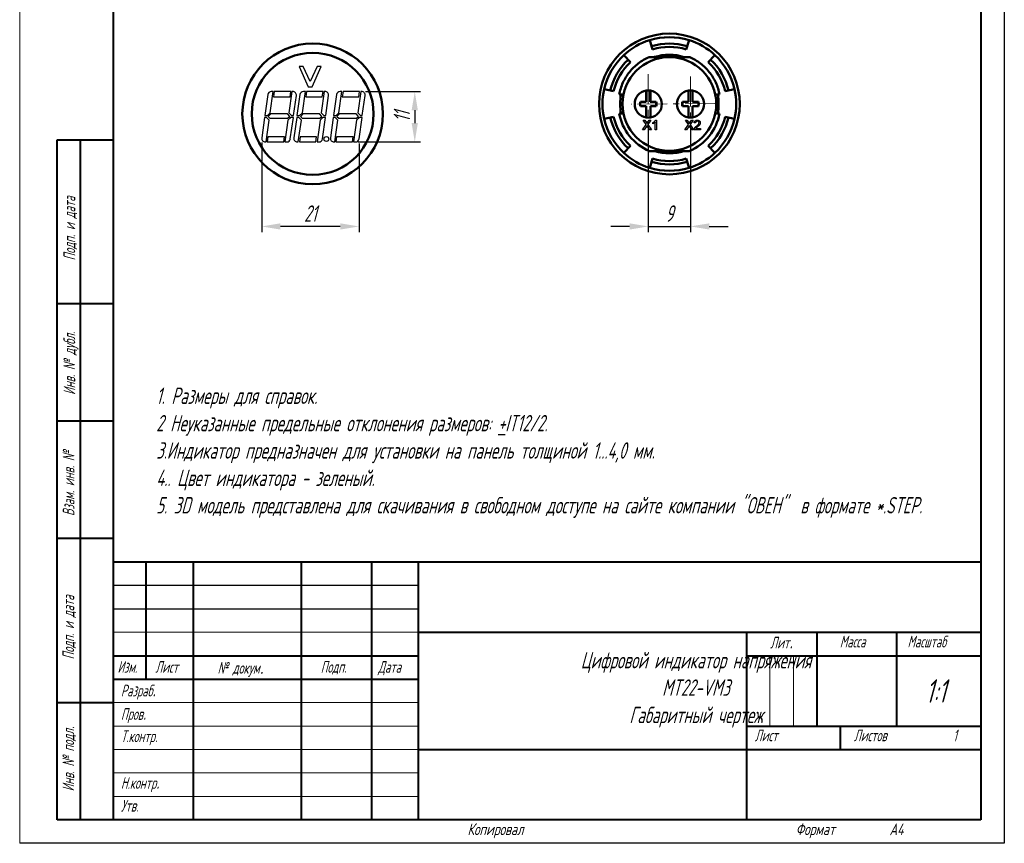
# Model space of a CAD drawing. Header units: millimetres. Extents: x 2381 to 2591, y 1129 to 1426.
# Tile 1 of 2: x 2381 to 2591, y 1129 to 1304. Entities that reach past the tile are written whole.
import ezdxf

# ---------------------------------------------------------------- set-up
doc = ezdxf.new("R2010")
doc.units = ezdxf.units.MM
doc.linetypes.add('CENTER', pattern=[10.16, 6.35, -1.27, 1.27, -1.27])
for name, color, linetype, lineweight in [('main', 5, 'Continuous', 50), ('text', 7, 'Continuous', 25), ('ОСЕВЫЕ', 1, 'CENTER', 15), ('РАЗМЕРЫ', 7, 'Continuous', 25), ('ФОРМАТ', 7, 'Continuous', 25), ('ФОРМАТ @ 1', 7, 'Continuous', 25)]:
    doc.layers.add(name, color=color, linetype=linetype, lineweight=lineweight)
doc.styles.add('GOST', font='Gost.shx', dxfattribs={"width": 0.8, "oblique": 15, "height": 3.5})
doc.styles.add('K5_TEXTSTYLE', font='win_eskd.shx', dxfattribs={"width": 0.8, "oblique": 15, "height": 3.5})
doc.dimstyles.get("Standard").update_dxf_attribs({"dimtxt": 3.5, "dimasz": 4, "dimexe": 1.25, "dimexo": 1, "dimgap": 1, "dimtad": 1, "dimdec": 1, "dimrnd": 0.5, "dimtxsty": 'GOST', "dimcen": 0, "dimclrd": 256, "dimclre": 256, "dimclrt": 7, "dimadec": 0, "dimazin": 2, "dimtfac": 1, "dimtdec": 1, "dimtmove": 2, "dimatfit": 1, "dimfxl": 0, "dimtolj": 1, "dimtzin": 0, "dimlwd": -1, "dimlwe": -1, "dimarcsym": 0})

# ---------------------------------------------------------------- blocks, each defined once
blk = doc.blocks.new('*D257')
at = {"layer": 'Defpoints', "color": 0}
for p in [(2514.87, 1283.44), (2523.88, 1283.44), (2523.88, 1260.24)]:
    blk.add_point(p, dxfattribs=at)
at = {"layer": 'РАЗМЕРЫ'}
for p, q in [((2514.87, 1282.44), (2514.87, 1258.99)), ((2523.88, 1282.44), (2523.88, 1258.99)), ((2510.87, 1260.24), (2506.87, 1260.24)), ((2514.87, 1260.24), (2523.88, 1260.24)), ((2527.88, 1260.24), (2531.88, 1260.24))]:
    blk.add_line(p, q, dxfattribs=at)
for points in [[(2510.87, 1259.57), (2510.87, 1260.9), (2514.87, 1260.24)], [(2527.88, 1260.9), (2527.88, 1259.57), (2523.88, 1260.24)]]:
    blk.add_solid(points, dxfattribs=at)
at = {"layer": 'РАЗМЕРЫ', "color": 7, "insert": (2519.38, 1262.99), "char_height": 3.5, "attachment_point": 5, "style": 'GOST'}
blk.add_mtext('\\A1;9', dxfattribs=at)
blk = doc.blocks.new('*D277')
at = {"layer": 'Defpoints', "color": 0}
for p in [(2453.53, 1288.99), (2452.02, 1278.26), (2465.07, 1278.26)]:
    blk.add_point(p, dxfattribs=at)
at = {"layer": 'РАЗМЕРЫ'}
for p, q in [((2454.53, 1288.99), (2466.32, 1288.99)), ((2465.07, 1284.99), (2465.07, 1282.26)), ((2453.02, 1278.26), (2466.32, 1278.26))]:
    blk.add_line(p, q, dxfattribs=at)
for points in [[(2465.73, 1284.99), (2464.4, 1284.99), (2465.07, 1288.99)], [(2464.4, 1282.26), (2465.73, 1282.26), (2465.07, 1278.26)]]:
    blk.add_solid(points, dxfattribs=at)
at = {"layer": 'РАЗМЕРЫ', "color": 7, "insert": (2462.32, 1283.63), "char_height": 3.5, "attachment_point": 5, "rotation": 90, "style": 'GOST'}
blk.add_mtext('\\A1;11', dxfattribs=at)
blk = doc.blocks.new('*D286')
at = {"layer": 'Defpoints', "color": 0}
for p in [(2432.42, 1279.13), (2453.18, 1278.92), (2432.42, 1260.24)]:
    blk.add_point(p, dxfattribs=at)
at = {"layer": 'РАЗМЕРЫ'}
for p, q in [((2432.42, 1278.13), (2432.42, 1258.99)), ((2453.18, 1277.92), (2453.18, 1258.99)), ((2449.18, 1260.24), (2436.42, 1260.24))]:
    blk.add_line(p, q, dxfattribs=at)
for points in [[(2436.42, 1260.9), (2436.42, 1259.57), (2432.42, 1260.24)], [(2449.18, 1259.57), (2449.18, 1260.9), (2453.18, 1260.24)]]:
    blk.add_solid(points, dxfattribs=at)
at = {"layer": 'РАЗМЕРЫ', "color": 7, "insert": (2442.8, 1262.99), "char_height": 3.5, "attachment_point": 5, "style": 'GOST'}
blk.add_mtext('\\A1;21', dxfattribs=at)

msp = doc.modelspace()

# ---------------------------------------------------------------- linework, layer by layer
at = {"layer": 'main'}
for p, q in [((2515.18, 1299.96), (2515.79, 1297.98)), ((2523.56, 1299.96), (2522.95, 1297.98)), ((2509.67, 1296.78), (2511.08, 1295.27)), ((2529.07, 1296.78), (2527.67, 1295.27)), ((2505.48, 1289.52), (2507.46, 1289.07)), ((2533.26, 1289.52), (2531.29, 1289.07)), ((2514.42, 1289.21), (2514.42, 1286.79)), ((2514.44, 1289.21), (2514.44, 1286.77)), ((2515.31, 1286.77), (2515.31, 1289.21)), ((2515.32, 1286.79), (2515.32, 1289.21)), ((2523.42, 1289.21), (2523.42, 1286.79)), ((2523.44, 1289.21), (2523.44, 1286.77)), ((2524.31, 1286.77), (2524.31, 1289.21)), ((2524.32, 1286.79), (2524.32, 1289.21)), ((2514.42, 1286.79), (2513.18, 1286.79)), ((2513.2, 1286.77), (2513.18, 1286.79)), ((2513.2, 1285.91), (2513.18, 1285.89)), ((2513.18, 1285.89), (2514.42, 1285.89)), ((2514.44, 1286.77), (2513.2, 1286.77)), ((2513.2, 1285.91), (2514.44, 1285.91)), ((2514.44, 1286.77), (2514.42, 1286.79)), ((2514.44, 1285.91), (2514.42, 1285.89)), ((2514.42, 1285.89), (2514.42, 1283.48)), ((2514.44, 1285.91), (2514.44, 1283.47)), ((2515.31, 1286.77), (2515.32, 1286.79)), ((2516.55, 1286.77), (2515.31, 1286.77)), ((2516.57, 1286.79), (2515.32, 1286.79)), ((2515.32, 1285.91), (2515.34, 1285.89)), ((2515.32, 1285.91), (2516.55, 1285.91)), ((2515.32, 1283.48), (2515.32, 1285.91)), ((2515.34, 1285.89), (2516.57, 1285.89)), ((2515.34, 1283.48), (2515.34, 1285.89)), ((2516.55, 1286.77), (2516.57, 1286.79)), ((2516.55, 1285.91), (2516.57, 1285.89)), ((2523.42, 1286.79), (2522.18, 1286.79)), ((2522.2, 1286.77), (2522.18, 1286.79)), ((2522.2, 1285.91), (2522.18, 1285.89)), ((2522.18, 1285.89), (2523.42, 1285.89)), ((2523.44, 1286.77), (2522.2, 1286.77)), ((2522.2, 1285.91), (2523.44, 1285.91)), ((2523.44, 1286.77), (2523.42, 1286.79)), ((2523.44, 1285.91), (2523.42, 1285.89)), ((2523.42, 1285.89), (2523.42, 1283.48)), ((2523.44, 1285.91), (2523.44, 1283.47)), ((2524.31, 1286.77), (2524.32, 1286.79)), ((2525.55, 1286.77), (2524.31, 1286.77)), ((2524.31, 1283.47), (2524.31, 1285.91)), ((2524.31, 1285.91), (2524.32, 1285.89)), ((2524.31, 1285.91), (2525.55, 1285.91)), ((2525.57, 1286.79), (2524.32, 1286.79)), ((2524.32, 1283.48), (2524.32, 1285.89)), ((2524.32, 1285.89), (2525.57, 1285.89)), ((2525.55, 1286.77), (2525.57, 1286.79)), ((2525.55, 1285.91), (2525.57, 1285.89)), ((2505.48, 1283.16), (2507.46, 1283.61)), ((2508.66, 1284.34), (2509.58, 1284.34)), ((2529.17, 1284.34), (2530.09, 1284.34)), ((2533.26, 1283.16), (2531.29, 1283.61)), ((2509.67, 1275.9), (2511.08, 1277.41)), ((2529.07, 1275.9), (2527.67, 1277.41)), ((2523.63, 1276.31), (2515.12, 1276.31)), ((2515.18, 1272.72), (2515.79, 1274.7)), ((2523.56, 1272.72), (2522.95, 1274.7))]:
    msp.add_line(p, q, dxfattribs=at)
for centre, radius in [((2519.37, 1286.34), 15), ((2443.29, 1284.23), 15), ((2443.29, 1284.23), 13), ((2519.37, 1286.34), 10)]:
    msp.add_circle(centre, radius, dxfattribs=at)
for centre, radius, start, end in [((2519.37, 1286.34), 14.25, 107.1027, 132.8973), ((2519.37, 1286.34), 14.25, 72.8973, 107.1027), ((2519.37, 1286.34), 14.25, 47.1027, 72.8973), ((2519.37, 1286.28), 12.94, 72.9766, 107.0234), ((2519.37, 1286.28), 12.23, 72.9812, 107.0188), ((2519.37, 1286.34), 14.25, 132.8973, 167.1027), ((2519.37, 1286.28), 12.94, 132.7136, 166.8397), ((2519.37, 1286.34), 10.5, 72.5682, 107.4045), ((2519.37, 1286.28), 12.94, 13.1603, 47.2864), ((2519.37, 1286.34), 14.25, 12.8973, 47.1027), ((2519.37, 1286.28), 12.23, 132.703, 166.8245), ((2519.37, 1286.28), 12.23, 13.1755, 47.297), ((2519.37, 1286.34), 14.25, 167.1027, 192.8973), ((2519.37, 1286.34), 14.25, 347.1027, 12.8973), ((2519.37, 1286.34), 10.5, 168.9952, 180), ((2514.87, 1286.34), 2.9, 98.9268, 261.0732), ((2514.87, 1286.34), 2.9, 98.5779, 98.9268), ((2514.87, 1286.34), 2.9, 81.4221, 98.5779), ((2514.87, 1286.34), 2.9, 81.0732, 81.4221), ((2514.87, 1286.34), 2.9, 279.2373, 81.0732), ((2523.87, 1286.34), 2.9, 98.9268, 261.0732), ((2523.87, 1286.34), 2.9, 98.5779, 98.9268), ((2523.87, 1286.34), 2.9, 81.4221, 98.5779), ((2523.87, 1286.34), 2.9, 81.0732, 81.4221), ((2523.87, 1286.34), 2.9, 278.9268, 81.0732), ((2519.37, 1286.34), 10.5, 349.0194, 11.0044), ((2519.37, 1286.34), 10.5, 180, 191.0034), ((2514.87, 1286.34), 1.75, 165.0994, 194.9006), ((2514.87, 1286.34), 1.73, 165.5427, 194.4573), ((2514.87, 1286.34), 1.73, 345.5427, 14.4573), ((2514.87, 1286.34), 1.75, 345.0994, 14.9006), ((2523.87, 1286.34), 1.75, 165.0994, 194.9006), ((2523.87, 1286.34), 1.73, 165.5427, 194.4573), ((2523.87, 1286.34), 1.73, 345.5427, 14.4573), ((2523.87, 1286.34), 1.75, 345.0994, 14.9006), ((2519.37, 1286.34), 14.25, 192.8973, 227.1027), ((2519.37, 1286.4), 12.94, 193.1603, 227.2864), ((2519.37, 1286.4), 12.23, 193.1755, 227.297), ((2519.37, 1286.34), 10.9, 190.5729, 247.0065), ((2514.87, 1286.34), 2.9, 261.0732, 261.4221), ((2514.87, 1286.34), 2.9, 261.4221, 278.888), ((2514.87, 1286.34), 2.9, 278.888, 279.2373), ((2523.87, 1286.34), 2.9, 261.0732, 261.4221), ((2523.87, 1286.34), 2.9, 261.4221, 278.5779), ((2519.37, 1286.34), 10.9, 292.9935, 349.4271), ((2523.87, 1286.34), 2.9, 278.5779, 278.9268), ((2519.37, 1286.4), 12.23, 312.703, 346.8245), ((2519.37, 1286.4), 12.94, 312.7136, 346.8397), ((2519.37, 1286.34), 14.25, 312.8973, 347.1027), ((2519.37, 1286.34), 14.25, 227.1027, 252.8973), ((2519.37, 1286.4), 12.23, 252.9812, 287.0188), ((2519.37, 1286.34), 10.5, 252.8659, 287.1341), ((2519.37, 1286.34), 14.25, 287.1027, 312.8973), ((2519.37, 1286.34), 14.25, 252.8973, 287.1027), ((2519.37, 1286.4), 12.94, 252.9766, 287.0234)]:
    msp.add_arc(centre, radius, start, end, dxfattribs=at)
for points, knots in [([(2515.04, 1296.34), (2514.21, 1295.98), (2513.44, 1295.52), (2512.39, 1294.72), (2512.06, 1294.43), (2511.44, 1293.83), (2511.15, 1293.5), (2510.32, 1292.47), (2509.84, 1291.71), (2509.1, 1290.08), (2508.82, 1289.21), (2508.66, 1288.34)], [0, 0, 0, 0, 0.25, 0.25, 0.375, 0.375, 0.5, 0.5, 0.75, 0.75, 1, 1, 1, 1]), ([(2519.37, 1296.34), (2518.39, 1296.34), (2517.41, 1296.34), (2516.43, 1296.34), (2515.96, 1296.34), (2515.5, 1296.34), (2515.04, 1296.34)], [0.004337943, 0.004337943, 0.004337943, 0.004337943, 0.007285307, 0.007285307, 0.007285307, 0.008675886, 0.008675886, 0.008675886, 0.008675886]), ([(2523.71, 1296.34), (2523.23, 1296.34), (2522.74, 1296.34), (2522.25, 1296.34), (2521.29, 1296.34), (2520.33, 1296.34), (2519.37, 1296.34)], [0, 0, 0, 0, 0.001457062, 0.001457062, 0.001457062, 0.004337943, 0.004337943, 0.004337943, 0.004337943]), ([(2530.09, 1288.34), (2529.93, 1289.21), (2529.65, 1290.08), (2528.9, 1291.71), (2528.43, 1292.47), (2527.6, 1293.5), (2527.31, 1293.83), (2526.69, 1294.43), (2526.36, 1294.72), (2525.31, 1295.52), (2524.53, 1295.98), (2523.71, 1296.34)], [0, 0, 0, 0, 0.25, 0.25, 0.5, 0.5, 0.625, 0.625, 0.75, 0.75, 1, 1, 1, 1]), ([(2508.66, 1288.34), (2508.78, 1288.34), (2508.9, 1288.34), (2509.02, 1288.34), (2509.21, 1288.34), (2509.39, 1288.34), (2509.58, 1288.34)], [0, 0, 0, 0, 0.0003642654, 0.0003642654, 0.0003642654, 0.0009169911, 0.0009169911, 0.0009169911, 0.0009169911]), ([(2529.17, 1288.34), (2529.29, 1288.34), (2529.42, 1288.34), (2529.54, 1288.34), (2529.72, 1288.34), (2529.9, 1288.34), (2530.09, 1288.34)], [0, 0, 0, 0, 0.0003642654, 0.0003642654, 0.0003642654, 0.0009169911, 0.0009169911, 0.0009169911, 0.0009169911])]:
    msp.add_open_spline(points, degree=3, knots=knots, dxfattribs=at)
at = {"layer": 'text', "color": 3}
for p, q in [((2441.28, 1294.36), (2440.39, 1294.36)), ((2440.39, 1294.36), (2442.34, 1290)), ((2442.76, 1291.14), (2441.28, 1294.36)), ((2444.24, 1294.36), (2442.76, 1291.14)), ((2443.18, 1290), (2445.13, 1294.36)), ((2445.13, 1294.36), (2444.24, 1294.36)), ((2442.34, 1290), (2443.18, 1290)), ((2433.71, 1288.33), (2433.09, 1283.88)), ((2434.25, 1284.49), (2434.88, 1288.99)), ((2434.88, 1288.99), (2434.47, 1288.99)), ((2435.11, 1288.99), (2434.96, 1287.9)), ((2434.96, 1287.9), (2438.48, 1287.9)), ((2438.64, 1288.99), (2435.11, 1288.99)), ((2438.87, 1288.99), (2438.23, 1284.49)), ((2438.48, 1287.9), (2438.64, 1288.99)), ((2439.06, 1288.99), (2438.87, 1288.99)), ((2439.22, 1283.88), (2439.82, 1288.12)), ((2440.58, 1288.33), (2439.95, 1283.88)), ((2441.11, 1284.49), (2441.74, 1288.99)), ((2441.74, 1288.99), (2441.33, 1288.99)), ((2441.97, 1288.99), (2441.82, 1287.9)), ((2441.82, 1287.9), (2445.35, 1287.9)), ((2445.5, 1288.99), (2441.97, 1288.99)), ((2445.73, 1288.99), (2445.1, 1284.49)), ((2445.35, 1287.9), (2445.5, 1288.99)), ((2445.92, 1288.99), (2445.73, 1288.99)), ((2446.08, 1283.88), (2446.68, 1288.12)), ((2448.37, 1288.33), (2447.74, 1283.88)), ((2448.9, 1284.49), (2449.54, 1288.99)), ((2449.54, 1288.99), (2449.13, 1288.99)), ((2449.77, 1288.99), (2449.61, 1287.9)), ((2449.61, 1287.9), (2453.14, 1287.9)), ((2453.3, 1288.99), (2449.77, 1288.99)), ((2453.53, 1288.99), (2452.89, 1284.49)), ((2453.14, 1287.9), (2453.3, 1288.99)), ((2453.72, 1288.99), (2453.53, 1288.99)), ((2453.88, 1283.88), (2454.48, 1288.12)), ((2433.03, 1283.48), (2432.42, 1279.13)), ((2433.45, 1283.48), (2433.03, 1283.48)), ((2433.09, 1283.88), (2433.63, 1283.88)), ((2434.02, 1282.87), (2433.45, 1283.48)), ((2433.63, 1283.88), (2434.25, 1284.49)), ((2434.36, 1284.24), (2433.81, 1283.7)), ((2433.81, 1283.7), (2434.19, 1283.29)), ((2434.19, 1283.29), (2437.96, 1283.29)), ((2437.89, 1284.24), (2434.36, 1284.24)), ((2438.4, 1283.7), (2437.89, 1284.24)), ((2437.96, 1283.29), (2438.4, 1283.7)), ((2438.62, 1283.48), (2438.01, 1282.87)), ((2438.23, 1284.49), (2438.8, 1283.88)), ((2438.52, 1278.92), (2439.17, 1283.48)), ((2439.17, 1283.48), (2438.62, 1283.48)), ((2438.8, 1283.88), (2439.22, 1283.88)), ((2439.89, 1283.48), (2439.28, 1279.13)), ((2440.31, 1283.48), (2439.89, 1283.48)), ((2439.95, 1283.88), (2440.5, 1283.88)), ((2440.88, 1282.87), (2440.31, 1283.48)), ((2440.5, 1283.88), (2441.11, 1284.49)), ((2441.22, 1284.24), (2440.67, 1283.7)), ((2440.67, 1283.7), (2441.05, 1283.29)), ((2441.05, 1283.29), (2444.82, 1283.29)), ((2444.76, 1284.24), (2441.22, 1284.24)), ((2445.26, 1283.7), (2444.76, 1284.24)), ((2444.82, 1283.29), (2445.26, 1283.7)), ((2445.48, 1283.48), (2444.87, 1282.87)), ((2445.1, 1284.49), (2445.66, 1283.88)), ((2445.39, 1278.92), (2446.03, 1283.48)), ((2446.03, 1283.48), (2445.48, 1283.48)), ((2445.66, 1283.88), (2446.08, 1283.88)), ((2447.69, 1283.48), (2447.08, 1279.13)), ((2448.11, 1283.48), (2447.69, 1283.48)), ((2447.74, 1283.88), (2448.29, 1283.88)), ((2448.68, 1282.87), (2448.11, 1283.48)), ((2448.29, 1283.88), (2448.9, 1284.49)), ((2449.01, 1284.24), (2448.47, 1283.7)), ((2448.47, 1283.7), (2448.85, 1283.29)), ((2448.85, 1283.29), (2452.62, 1283.29)), ((2452.55, 1284.24), (2449.01, 1284.24)), ((2453.06, 1283.7), (2452.55, 1284.24)), ((2452.62, 1283.29), (2453.06, 1283.7)), ((2453.28, 1283.48), (2452.66, 1282.87)), ((2452.89, 1284.49), (2453.46, 1283.88)), ((2453.18, 1278.92), (2453.82, 1283.48)), ((2453.82, 1283.48), (2453.28, 1283.48)), ((2453.46, 1283.88), (2453.88, 1283.88)), ((2433.37, 1278.26), (2434.02, 1282.87)), ((2438.01, 1282.87), (2437.36, 1278.26)), ((2440.23, 1278.26), (2440.88, 1282.87)), ((2444.87, 1282.87), (2444.22, 1278.26)), ((2448.03, 1278.26), (2448.68, 1282.87)), ((2452.66, 1282.87), (2452.02, 1278.26)), ((2433.75, 1279.35), (2433.6, 1278.26)), ((2437.28, 1279.35), (2433.75, 1279.35)), ((2437.13, 1278.26), (2437.28, 1279.35)), ((2440.62, 1279.35), (2440.46, 1278.26)), ((2444.14, 1279.35), (2440.62, 1279.35)), ((2443.99, 1278.26), (2444.14, 1279.35)), ((2448.41, 1279.35), (2448.26, 1278.26)), ((2451.94, 1279.35), (2448.41, 1279.35)), ((2451.79, 1278.26), (2451.94, 1279.35)), ((2433.18, 1278.26), (2433.37, 1278.26)), ((2433.6, 1278.26), (2437.13, 1278.26)), ((2437.36, 1278.26), (2437.77, 1278.26)), ((2440.04, 1278.26), (2440.23, 1278.26)), ((2440.46, 1278.26), (2443.99, 1278.26)), ((2444.22, 1278.26), (2444.63, 1278.26)), ((2447.84, 1278.26), (2448.03, 1278.26)), ((2448.26, 1278.26), (2451.79, 1278.26)), ((2452.02, 1278.26), (2452.42, 1278.26))]:
    msp.add_line(p, q, dxfattribs=at)
at = {"layer": 'text'}
for p, q in [((2513.67, 1280.84), (2514.43, 1281.95)), ((2514.43, 1281.95), (2513.78, 1282.9)), ((2513.78, 1282.9), (2514.13, 1282.9)), ((2514.51, 1281.55), (2514.03, 1280.84)), ((2514.13, 1282.9), (2514.48, 1282.38)), ((2515.19, 1280.84), (2514.69, 1281.57)), ((2514.73, 1282.37), (2515.08, 1282.9)), ((2515.44, 1282.9), (2514.78, 1281.94)), ((2514.78, 1281.94), (2515.54, 1280.84)), ((2515.08, 1282.9), (2515.44, 1282.9)), ((2515.87, 1282.14), (2515.87, 1282.38)), ((2516.35, 1280.84), (2516.35, 1282.44)), ((2516.44, 1282.9), (2516.61, 1282.9)), ((2516.61, 1282.9), (2516.61, 1280.84)), ((2522.68, 1280.84), (2523.44, 1281.95)), ((2523.44, 1281.95), (2522.79, 1282.9)), ((2522.79, 1282.9), (2523.13, 1282.9)), ((2523.52, 1281.55), (2523.03, 1280.84)), ((2523.13, 1282.9), (2523.49, 1282.38)), ((2524.2, 1280.84), (2523.7, 1281.57)), ((2523.73, 1282.37), (2524.09, 1282.9)), ((2524.45, 1282.9), (2523.79, 1281.94)), ((2523.79, 1281.94), (2524.55, 1280.84)), ((2524.09, 1282.9), (2524.45, 1282.9)), ((2524.93, 1282.29), (2524.67, 1282.32)), ((2524.98, 1281.1), (2525.99, 1281.1)), ((2525.99, 1281.1), (2525.99, 1280.84)), ((2514.03, 1280.84), (2513.67, 1280.84)), ((2515.54, 1280.84), (2515.19, 1280.84)), ((2516.61, 1280.84), (2516.35, 1280.84)), ((2523.03, 1280.84), (2522.68, 1280.84)), ((2524.55, 1280.84), (2524.2, 1280.84)), ((2525.99, 1280.84), (2524.64, 1280.84))]:
    msp.add_line(p, q, dxfattribs=at)
at = {"layer": 'text', "color": 3}
msp.add_circle((2446.22, 1278.87), 0.522, dxfattribs=at)
for centre, start, end in [((2434.47, 1288.23), 90, 172), ((2439.06, 1288.23), 352, 90), ((2441.33, 1288.23), 90, 172), ((2445.92, 1288.23), 352, 90), ((2449.13, 1288.23), 90, 172), ((2453.72, 1288.23), 352, 90), ((2433.18, 1279.02), 172, 270), ((2437.77, 1279.02), 270, 352), ((2440.04, 1279.02), 172, 270), ((2444.63, 1279.02), 270, 352), ((2447.84, 1279.02), 172, 270), ((2452.42, 1279.02), 270, 352)]:
    msp.add_arc(centre, 0.767, start, end, dxfattribs=at)
at = {"layer": 'text'}
for points, knots in [([(2514.48, 1282.38), (2514.49, 1282.36), (2514.51, 1282.34), (2514.53, 1282.3), (2514.55, 1282.27), (2514.57, 1282.25), (2514.58, 1282.22), (2514.59, 1282.21), (2514.59, 1282.19), (2514.59, 1282.18), (2514.59, 1282.18)], [0, 0, 0, 0, 0.2095384, 0.3932057, 0.5541511, 0.6893818, 0.8022796, 0.8899516, 0.9560592, 1, 1, 1, 1]), ([(2514.61, 1281.69), (2514.6, 1281.67), (2514.58, 1281.65), (2514.55, 1281.61), (2514.53, 1281.57), (2514.52, 1281.56), (2514.51, 1281.55)], [0, 0, 0, 0, 0.326889, 0.601754, 0.825221, 1, 1, 1, 1]), ([(2514.59, 1282.18), (2514.6, 1282.19), (2514.62, 1282.22), (2514.65, 1282.27), (2514.69, 1282.32), (2514.71, 1282.35), (2514.73, 1282.37)], [0, 0, 0, 0, 0.1959591, 0.4294655, 0.6966747, 1, 1, 1, 1]), ([(2514.69, 1281.57), (2514.68, 1281.59), (2514.65, 1281.63), (2514.62, 1281.67), (2514.61, 1281.69)], [0, 0, 0, 0, 0.505782, 1, 1, 1, 1]), ([(2515.87, 1282.38), (2515.91, 1282.4), (2515.97, 1282.43), (2516.06, 1282.49), (2516.15, 1282.55), (2516.23, 1282.62), (2516.3, 1282.69), (2516.35, 1282.76), (2516.4, 1282.83), (2516.43, 1282.87), (2516.44, 1282.9)], [0, 0, 0, 0, 0.142657, 0.281169, 0.416977, 0.550852, 0.678364, 0.795032, 0.901998, 1, 1, 1, 1]), ([(2516.35, 1282.44), (2516.33, 1282.43), (2516.3, 1282.4), (2516.25, 1282.35), (2516.19, 1282.31), (2516.12, 1282.27), (2516.06, 1282.23), (2515.99, 1282.19), (2515.93, 1282.16), (2515.89, 1282.15), (2515.87, 1282.14)], [0, 0, 0, 0, 0.11167, 0.232094, 0.362743, 0.502558, 0.641525, 0.771098, 0.890162, 1, 1, 1, 1]), ([(2523.49, 1282.38), (2523.5, 1282.36), (2523.52, 1282.34), (2523.54, 1282.3), (2523.56, 1282.27), (2523.58, 1282.25), (2523.59, 1282.22), (2523.6, 1282.21), (2523.6, 1282.19), (2523.6, 1282.18), (2523.6, 1282.18)], [0, 0, 0, 0, 0.209538, 0.393206, 0.554151, 0.689382, 0.80228, 0.889952, 0.956059, 1, 1, 1, 1]), ([(2523.62, 1281.69), (2523.61, 1281.67), (2523.59, 1281.65), (2523.56, 1281.61), (2523.54, 1281.57), (2523.53, 1281.56), (2523.52, 1281.55)], [0, 0, 0, 0, 0.326889, 0.601754, 0.825221, 1, 1, 1, 1]), ([(2523.6, 1282.18), (2523.61, 1282.19), (2523.63, 1282.22), (2523.66, 1282.27), (2523.7, 1282.32), (2523.72, 1282.35), (2523.73, 1282.37)], [0, 0, 0, 0, 0.1959591, 0.4294655, 0.6966747, 1, 1, 1, 1]), ([(2523.7, 1281.57), (2523.69, 1281.59), (2523.66, 1281.63), (2523.63, 1281.67), (2523.62, 1281.69)], [0, 0, 0, 0, 0.505782, 1, 1, 1, 1]), ([(2524.64, 1280.84), (2524.64, 1280.86), (2524.64, 1280.89), (2524.65, 1280.93), (2524.66, 1280.98), (2524.67, 1281.01), (2524.67, 1281.02)], [0, 0, 0, 0, 0.252643, 0.50444, 0.750407, 1, 1, 1, 1]), ([(2524.67, 1282.32), (2524.67, 1282.34), (2524.68, 1282.38), (2524.69, 1282.45), (2524.71, 1282.51), (2524.73, 1282.56), (2524.76, 1282.62), (2524.79, 1282.66), (2524.83, 1282.71), (2524.87, 1282.75), (2524.91, 1282.78), (2524.96, 1282.81), (2525.01, 1282.84), (2525.07, 1282.86), (2525.13, 1282.88), (2525.19, 1282.89), (2525.26, 1282.89), (2525.31, 1282.89), (2525.33, 1282.9)], [0, 0, 0, 0, 0.070675, 0.137493, 0.201473, 0.262869, 0.32255, 0.380737, 0.43822, 0.495487, 0.553484, 0.611346, 0.670644, 0.731587, 0.794183, 0.859445, 0.928208, 1, 1, 1, 1]), ([(2524.67, 1281.02), (2524.68, 1281.05), (2524.7, 1281.1), (2524.73, 1281.17), (2524.78, 1281.24), (2524.82, 1281.29), (2524.86, 1281.34), (2524.89, 1281.38), (2524.92, 1281.41), (2524.96, 1281.45), (2525, 1281.49), (2525.05, 1281.53), (2525.09, 1281.57), (2525.13, 1281.6), (2525.15, 1281.61)], [0, 0, 0, 0, 0.1003881, 0.2044068, 0.3106861, 0.4221573, 0.4806855, 0.5432382, 0.6094995, 0.6795546, 0.7538412, 0.8316407, 0.9138127, 1, 1, 1, 1]), ([(2525.32, 1282.66), (2525.31, 1282.66), (2525.28, 1282.66), (2525.24, 1282.65), (2525.2, 1282.65), (2525.16, 1282.63), (2525.13, 1282.62), (2525.1, 1282.6), (2525.07, 1282.58), (2525.04, 1282.56), (2525.02, 1282.54), (2524.99, 1282.51), (2524.98, 1282.48), (2524.96, 1282.44), (2524.95, 1282.41), (2524.94, 1282.37), (2524.94, 1282.33), (2524.93, 1282.3), (2524.93, 1282.29)], [0, 0, 0, 0, 0.070696, 0.138358, 0.20337, 0.2657, 0.327256, 0.386512, 0.445858, 0.505173, 0.56378, 0.622343, 0.680824, 0.739795, 0.800801, 0.864239, 0.930631, 1, 1, 1, 1]), ([(2525.39, 1281.49), (2525.37, 1281.47), (2525.34, 1281.44), (2525.29, 1281.4), (2525.25, 1281.37), (2525.21, 1281.33), (2525.17, 1281.3), (2525.14, 1281.28), (2525.12, 1281.26), (2525.08, 1281.22), (2525.03, 1281.17), (2525, 1281.13), (2524.98, 1281.1)], [0, 0, 0, 0, 0.1242, 0.23683, 0.339495, 0.431254, 0.511455, 0.581223, 0.640495, 0.688308, 0.850333, 1, 1, 1, 1]), ([(2525.15, 1281.61), (2525.17, 1281.63), (2525.22, 1281.67), (2525.29, 1281.74), (2525.36, 1281.8), (2525.42, 1281.85), (2525.47, 1281.9), (2525.51, 1281.95), (2525.55, 1281.99), (2525.59, 1282.03), (2525.61, 1282.07), (2525.64, 1282.11), (2525.65, 1282.15), (2525.67, 1282.18), (2525.68, 1282.22), (2525.69, 1282.25), (2525.7, 1282.29), (2525.7, 1282.31), (2525.7, 1282.33)], [0, 0, 0, 0, 0.11141, 0.214526, 0.309417, 0.396087, 0.474284, 0.544374, 0.60642, 0.660582, 0.709794, 0.756451, 0.800767, 0.843168, 0.884295, 0.923885, 0.962359, 1, 1, 1, 1]), ([(2525.7, 1282.33), (2525.7, 1282.34), (2525.7, 1282.36), (2525.69, 1282.39), (2525.68, 1282.42), (2525.67, 1282.46), (2525.66, 1282.48), (2525.64, 1282.51), (2525.62, 1282.54), (2525.59, 1282.56), (2525.57, 1282.59), (2525.54, 1282.6), (2525.51, 1282.62), (2525.47, 1282.64), (2525.44, 1282.65), (2525.4, 1282.65), (2525.36, 1282.66), (2525.34, 1282.66), (2525.32, 1282.66)], [0, 0, 0, 0, 0.061762, 0.121174, 0.179421, 0.236843, 0.294322, 0.353191, 0.412721, 0.474522, 0.537057, 0.599591, 0.662367, 0.725246, 0.790316, 0.857724, 0.927232, 1, 1, 1, 1]), ([(2525.33, 1282.9), (2525.35, 1282.89), (2525.4, 1282.89), (2525.47, 1282.89), (2525.53, 1282.87), (2525.59, 1282.86), (2525.65, 1282.83), (2525.7, 1282.8), (2525.75, 1282.77), (2525.79, 1282.73), (2525.83, 1282.69), (2525.87, 1282.65), (2525.89, 1282.6), (2525.92, 1282.55), (2525.94, 1282.5), (2525.95, 1282.44), (2525.96, 1282.39), (2525.96, 1282.35), (2525.96, 1282.33)], [0, 0, 0, 0, 0.074712, 0.145539, 0.213339, 0.278615, 0.342094, 0.40389, 0.465063, 0.526577, 0.587328, 0.64638, 0.704345, 0.761672, 0.819418, 0.878039, 0.937796, 1, 1, 1, 1]), ([(2525.96, 1282.33), (2525.96, 1282.31), (2525.96, 1282.27), (2525.95, 1282.21), (2525.94, 1282.15), (2525.92, 1282.09), (2525.89, 1282.03), (2525.85, 1281.96), (2525.81, 1281.9), (2525.77, 1281.85), (2525.73, 1281.8), (2525.7, 1281.76), (2525.66, 1281.73), (2525.61, 1281.68), (2525.56, 1281.64), (2525.51, 1281.59), (2525.45, 1281.54), (2525.41, 1281.5), (2525.39, 1281.49)], [0, 0, 0, 0, 0.057945, 0.116018, 0.174826, 0.234683, 0.296827, 0.364061, 0.436192, 0.51426, 0.556976, 0.604856, 0.657675, 0.715751, 0.77884, 0.847501, 0.921228, 1, 1, 1, 1])]:
    msp.add_open_spline(points, degree=3, knots=knots, dxfattribs=at)
at = {"layer": 'ОСЕВЫЕ'}
for p, q in [((2514.87, 1292.72), (2514.87, 1281.22)), ((2523.87, 1292.17), (2523.87, 1280.67)), ((2529.06, 1286.46), (2511.22, 1286.31))]:
    msp.add_line(p, q, dxfattribs=at)
at = {"layer": 'ФОРМАТ', "lineweight": 0}
msp.add_line((2380.81, 1425.73), (2380.81, 1128.73), dxfattribs=at)
at = {"layer": 'ФОРМАТ', "linetype": 'ByBlock', "ltscale": 5}
for p, q in [((2590.81, 1425.73), (2590.81, 1128.73)), ((2590.81, 1128.73), (2380.81, 1128.73))]:
    msp.add_line(p, q, dxfattribs=at)
at = {"layer": 'ФОРМАТ', "lineweight": 40, "ltscale": 5}
for p, q in [((2400.81, 1133.73), (2400.81, 1420.73)), ((2585.81, 1420.73), (2585.81, 1133.73)), ((2585.81, 1133.73), (2388.81, 1133.73))]:
    msp.add_line(p, q, dxfattribs=at)
at = {"layer": 'ФОРМАТ', "lineweight": 40}
for p, q in [((2388.81, 1133.73), (2388.81, 1278.73)), ((2388.81, 1278.73), (2400.81, 1278.73)), ((2393.81, 1133.73), (2393.81, 1278.73)), ((2400.81, 1243.73), (2388.81, 1243.73)), ((2400.81, 1218.73), (2388.81, 1218.73)), ((2400.81, 1193.73), (2388.81, 1193.73)), ((2400.81, 1188.73), (2585.81, 1188.73)), ((2407.81, 1163.73), (2407.81, 1188.73)), ((2417.81, 1188.73), (2417.81, 1133.73)), ((2440.81, 1188.73), (2440.81, 1133.73)), ((2455.81, 1188.73), (2455.81, 1133.73)), ((2465.81, 1188.73), (2465.81, 1133.73)), ((2465.81, 1173.73), (2585.81, 1173.73)), ((2535.81, 1173.73), (2535.81, 1133.73)), ((2550.81, 1173.73), (2550.81, 1153.73)), ((2567.81, 1173.73), (2567.81, 1153.73)), ((2400.81, 1168.73), (2465.81, 1168.73)), ((2535.81, 1168.73), (2585.81, 1168.73)), ((2400.81, 1163.73), (2465.81, 1163.73)), ((2388.81, 1158.73), (2400.81, 1158.73)), ((2535.81, 1153.73), (2585.81, 1153.73)), ((2555.81, 1153.73), (2555.81, 1148.73)), ((2465.81, 1148.73), (2585.81, 1148.73))]:
    msp.add_line(p, q, dxfattribs=at)
at = {"layer": 'ФОРМАТ'}
for p, q in [((2400.81, 1183.73), (2465.81, 1183.73)), ((2400.81, 1178.73), (2465.81, 1178.73))]:
    msp.add_line(p, q, dxfattribs=at)
at = {"layer": 'ФОРМАТ', "linetype": 'Continuous', "lineweight": 0}
for p, q in [((2400.81, 1173.73), (2465.81, 1173.73)), ((2540.81, 1168.73), (2540.81, 1153.73)), ((2545.81, 1168.73), (2545.81, 1153.73)), ((2400.81, 1158.73), (2465.81, 1158.73)), ((2400.81, 1153.73), (2465.81, 1153.73)), ((2400.81, 1148.73), (2465.81, 1148.73)), ((2400.81, 1143.73), (2465.81, 1143.73)), ((2400.81, 1138.73), (2465.81, 1138.73))]:
    msp.add_line(p, q, dxfattribs=at)
at = {"layer": 'ФОРМАТ', "linetype": 'Continuous'}
msp.add_line((2388.81, 1133.73), (2400.81, 1133.73), dxfattribs=at)

# ---------------------------------------------------------------- texts
at = {"layer": 'text', "linetype": 'ByBlock', "ltscale": 5, "insert": (2440.64, 1322.52), "char_height": 3.5, "attachment_point": 1, "style": 'K5_TEXTSTYLE'}
msp.add_mtext_dynamic_manual_height_columns('\\pxqc;{\\LИндикатор\\P}Прозрачная крышка скрыта\\P\\pq*;', width=5.8429, gutter_width=17.5, heights=[0], dxfattribs=at).dxf.set("width", 37.1315)
at = {"layer": 'text', "ltscale": 100, "insert": (2409.92, 1225.89), "char_height": 3.5, "width": 178.5111, "attachment_point": 1, "style": 'GOST'}
msp.add_mtext('1. Размеры для справок.\\P2 Неуказанные предельные отклонения размеров: {\\L+}IT12/2.\\P3.Индикатор предназначен для установки на панель толщиной 1...4,0 мм.\\P4.. Цвет индикатора - зеленый.\\P5. 3D модель представлена для скачивания в свободном доступе на сайте компании "ОВЕН"  в формате *.STEP.', dxfattribs=at)
at = {"layer": 'ФОРМАТ', "char_height": 2.5, "attachment_point": 1, "rotation": 90, "style": 'GOST'}
for s, insert in [('{\\Q15;\\W0.8;Подп. и дата}', (2390.16, 1252.98)), ('Инв. № {\\Fgost_au|c204;дубл.}', (2390.15, 1224.32)), ('Взам. инв. №', (2389.99, 1198.51)), ('{\\Q15;\\W0.8;Подп. и дата}', (2389.93, 1167.93)), ('Инв. № {\\Fgost_au|c204;подл\\W0.965;.}', (2389.93, 1139.8))]:
    msp.add_mtext(s, dxfattribs=dict(at, insert=insert))
at = {"layer": 'ФОРМАТ', "attachment_point": 1, "style": 'GOST'}
for s, insert, char_height in [('{\\Q15;\\W0.8;Лит\\H1.4x;\\W0.965;.}', (2540.88, 1173.77), 2.5), ('{\\Q15;\\W0.8;Масса}', (2555.72, 1172.98), 2.5), ('{\\Q15;\\W0.8;Масштаб}', (2570.16, 1172.98), 2.5), ('\\pxqc;Цифровой индикатор напряжения\\PMT22-VM3\\PГабаритный чертеж', (2500.47, 1169.51), 3.5), ('{\\Q15;\\W0.8;Подп.}', (2445.01, 1167.6), 2.5), ('{\\Q15;\\W0.784;Изм.}', (2401.67, 1167.58), 2.5), ('{\\Q15;\\W0.8;Лист}', (2409.73, 1167.58), 2.5), ('{\\Q15;\\W0.8;Дата}', (2457.26, 1167.58), 2.5), ('{\\Q15;\\W0.8;Разраб\\H1.4x;.}', (2402.39, 1163.54), 2.5), ('1:1', (2574.02, 1163.7), 5), ('{\\Q15;\\W0.8;Пров\\H1.4x;.}', (2402.39, 1158.54), 2.5), ('Лист    ', (2537.59, 1152.98), 2.5), ('{\\Q15;\\W0.8;Листов}', (2558.72, 1152.98), 2.5), ('1', (2579.88, 1152.96), 2.5), ('{\\Q15;\\W0.8;Т.контр\\W0.965;.}', (2402.39, 1152.8), 2.5), ('{\\Q15;\\W0.8;Н.контр\\H1.4x;.}', (2402.39, 1143.84), 2.5), ('{\\Q15;\\W0.8;Утв.}', (2402.39, 1137.98), 2.5), ('{\\W0.9;Копировал}', (2476.31, 1132.98), 2.5), ('{\\W0.9;Формат}', (2546.31, 1132.98), 2.5), ('{\\W0.9;A4}', (2566.31, 1132.96), 2.5)]:
    msp.add_mtext(s, dxfattribs=dict(at, insert=insert, char_height=char_height))
at = {"layer": 'ФОРМАТ @ 1', "insert": (2423.01, 1167.39), "char_height": 2.5, "attachment_point": 1, "style": 'GOST'}
msp.add_mtext('№ докум{\\Fwin_eskd|c204;\\W0.965;.}', dxfattribs=at)

# ---------------------------------------------------------------- dimensions: what is measured, and where the dimension line sits
at = {"layer": 'РАЗМЕРЫ'}
dim = msp.add_linear_dim(base=(2465.07, 1278.26), p1=(2453.53, 1288.99), p2=(2452.02, 1278.26), angle=90, dimstyle='Standard', override={"dimdec": 0, "dimlfac": 1, "dimtxsty": 'GOST', "dimsah": 1, "dimtmove": 1, "dimtolj": 1}, dxfattribs=at)
dim.commit()
dim.dimension.update_dxf_attribs({"geometry": '*D277', "text_midpoint": (2462.32, 1283.63)})
for base, p1, p2, picture, middle in [((2523.88, 1260.24), (2514.87, 1283.44), (2523.88, 1283.44), '*D257', (2519.38, 1262.99)), ((2432.42, 1260.24), (2453.18, 1278.92), (2432.42, 1279.13), '*D286', (2442.8, 1262.99))]:
    dim = msp.add_linear_dim(base=base, p1=p1, p2=p2, dimstyle='Standard', override={"dimlfac": 1, "dimtxsty": 'GOST', "dimsah": 1, "dimtmove": 1, "dimtolj": 1}, dxfattribs=at)
    dim.commit()
    dim.dimension.update_dxf_attribs({"geometry": picture, "text_midpoint": middle})

doc.saveas('drawing.dxf')
